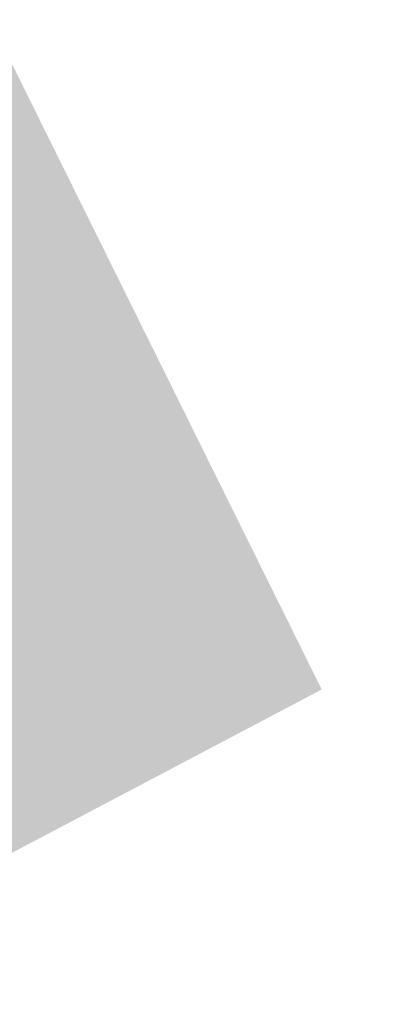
# Model space of a CAD drawing. Header units: millimetres. Extents: x 3267 to 3416, y 1494 to 1704.
# Tile 221 of 256: x 3348.2 to 3349.65, y 1628.74 to 1632.6. Entities that reach past the tile are written whole.
import ezdxf

# ---------------------------------------------------------------- set-up
doc = ezdxf.new("R2010")
doc.units = ezdxf.units.MM
doc.layers.get('0').update_dxf_attribs({"lineweight": 5})
doc.layers.add('1_trawa', color=94, linetype='Continuous', lineweight=13)
picture_1 = doc.add_image_def('image1.jpg', size_in_pixel=(9921, 7015))

msp = doc.modelspace()

# ---------------------------------------------------------------- hatches: boundary and pattern name
at = {"layer": '1_trawa'}
h = msp.add_hatch(dxfattribs=at)
h.set_pattern_fill('GRASS', color=256, scale=0.02)
h.paths.add_polyline_path([(3334.497, 1628.9652), (3339.0975, 1619.4213), (3348.9953, 1624.3562), (3346.994, 1628.7124), (3349.3865, 1629.9737), (3347.1512, 1634.4877)])
h.paths.add_polyline_path([(3321.0102, 1612.4815), (3332.9325, 1618.2285), (3329.2955, 1625.7736), (3317.3732, 1620.0266)])
h.paths.add_polyline_path([(3364.3966, 1640.3923), (3362.9801, 1643.7026), (3354.9045, 1640.1453), (3358.8282, 1631.2377), (3364.4592, 1633.7181), (3363.2067, 1636.6064), (3362.064, 1639.3526)])
h.paths.add_polyline_path([(3329.5269, 1638.0159), (3330.259, 1638.3334), (3326.1318, 1647.8675), (3310.174, 1640.9595), (3309.0511, 1640.4276), (3314.9073, 1627.2944), (3331.8101, 1634.8316), (3331.4478, 1635.579), (3330.2543, 1638.3314), (3329.5269, 1638.0159), (3330.7204, 1635.2636), (3323.8395, 1632.2798), (3322.6459, 1635.0686)])
h.paths.add_polyline_path([(3333.9168, 1643.3717), (3332.2997, 1647.1008), (3342.8733, 1651.6858), (3346.6663, 1648.736), (3348.1226, 1645.1719), (3343.0771, 1642.984), (3341.0397, 1642.0803), (3340.2172, 1643.9238), (3338.841, 1643.327), (3338.0453, 1645.162)])

# ---------------------------------------------------------------- pictures from other files: only their frames are drawn
image = msp.add_image(picture_1, insert=(3267.0464, 1704.245), size_in_units=(210.4454, 148.803), rotation=-90, dxfattribs=dict(fade=42))
image.dxf.flags = 7

doc.saveas('drawing.dxf')
